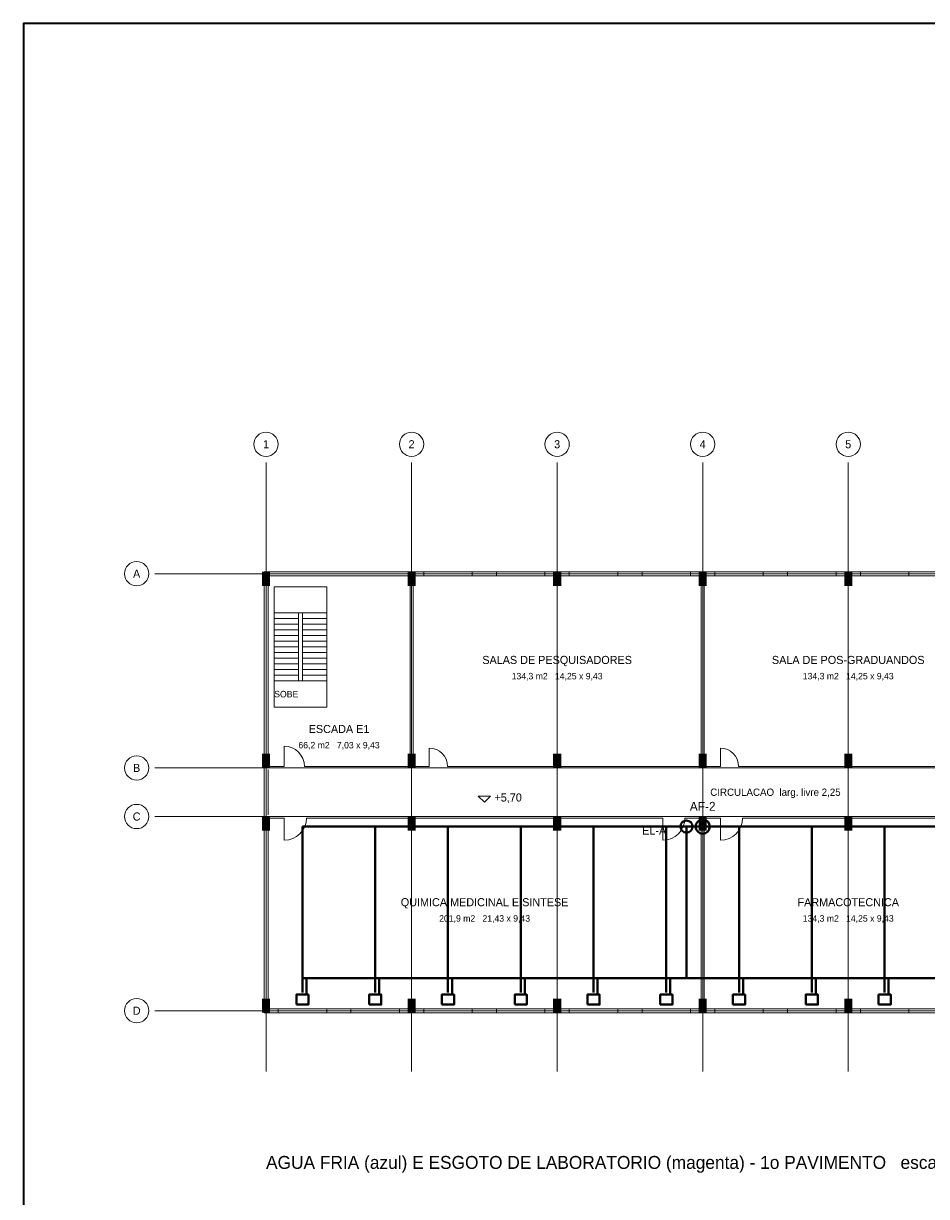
# Model space of a CAD drawing. Header units: metres. Extents: x -12 to 152, y -66 to 49.
# Tile 3 of 6: x -12 to 33, y -9 to 49. Entities that reach past the tile are written whole.
import ezdxf
from ezdxf.enums import TextEntityAlignment as Align

# ---------------------------------------------------------------- set-up
doc = ezdxf.new("R2010")
doc.units = ezdxf.units.M
for name, color, linetype, lineweight, true_color in [('BASE', 9, 'Continuous', 13, 0xa8a8a8), ('COTA', 8, 'Continuous', 13, 0x6a6a6a), ('EIXO', 8, 'Continuous', 13, 0x6a6a6a), ('HID_AF', 5, 'Continuous', 40, 0x1d4ed8), ('HID_EL', 6, 'Continuous', 40, 0xa21caf)]:
    doc.layers.add(name, color=color, linetype=linetype, lineweight=lineweight, true_color=true_color)
doc.layers.add('FOLHA', color=7, linetype='Continuous', lineweight=35)
doc.layers.add('NOTA', color=7, linetype='Continuous', lineweight=18)

msp = doc.modelspace()

# ---------------------------------------------------------------- hatches: boundary and pattern name
at = {"layer": 'BASE'}
for points in [[(-0.2, 21), (0.2, 21), (0.2, 21.7), (-0.2, 21.7)], [(7, 21), (7.4, 21), (7.4, 21.7), (7, 21.7)], [(14.2, 21), (14.6, 21), (14.6, 21.7), (14.2, 21.7)], [(21.4, 21), (21.8, 21), (21.8, 21.7), (21.4, 21.7)], [(28.6, 21), (29, 21), (29, 21.7), (28.6, 21.7)], [(-0.2, 12), (0.2, 12), (0.2, 12.7), (-0.2, 12.7)], [(7, 12), (7.4, 12), (7.4, 12.7), (7, 12.7)], [(14.2, 12), (14.6, 12), (14.6, 12.7), (14.2, 12.7)], [(21.4, 12), (21.8, 12), (21.8, 12.7), (21.4, 12.7)], [(28.6, 12), (29, 12), (29, 12.7), (28.6, 12.7)], [(-0.2, 8.9), (0.2, 8.9), (0.2, 9.6), (-0.2, 9.6)], [(7, 8.9), (7.4, 8.9), (7.4, 9.6), (7, 9.6)], [(14.2, 8.9), (14.6, 8.9), (14.6, 9.6), (14.2, 9.6)], [(21.4, 8.9), (21.8, 8.9), (21.8, 9.6), (21.4, 9.6)], [(28.6, 8.9), (29, 8.9), (29, 9.6), (28.6, 9.6)], [(-0.2, -0.1), (0.2, -0.1), (0.2, 0.6), (-0.2, 0.6)], [(7, -0.1), (7.4, -0.1), (7.4, 0.6), (7, 0.6)], [(14.2, -0.1), (14.6, -0.1), (14.6, 0.6), (14.2, 0.6)], [(21.4, -0.1), (21.8, -0.1), (21.8, 0.6), (21.4, 0.6)], [(28.6, -0.1), (29, -0.1), (29, 0.6), (28.6, 0.6)]]:
    msp.add_hatch(color=7, dxfattribs=at).paths.add_polyline_path(points)

# ---------------------------------------------------------------- linework, layer by layer
for p, q in [((0.1, 12.075), (0.1, 21.5)), ((0.1, 21.5), (7.125, 21.5)), ((0.9, 21.5), (1.9, 21.5)), ((7.125, 12.075), (7.125, 21.5)), ((7.275, 12.075), (7.275, 21.5)), ((7.275, 21.5), (21.525, 21.5)), ((7.8, 21.6), (10.2, 21.6)), ((11.4, 21.6), (13.8, 21.6)), ((15, 21.6), (17.4, 21.6)), ((18.6, 21.6), (21, 21.6)), ((21.525, 12.075), (21.525, 21.5)), ((21.675, 12.075), (21.675, 21.5)), ((21.675, 21.5), (35.925, 21.5)), ((22.2, 21.6), (24.6, 21.6)), ((25.8, 21.6), (28.2, 21.6)), ((29.4, 21.6), (31.8, 21.6)), ((0.4, 19.66), (1.6, 19.66)), ((0.4, 19.38), (1.6, 19.38)), ((1.8, 19.66), (3, 19.66)), ((1.8, 19.38), (3, 19.38)), ((0.4, 19.1), (1.6, 19.1)), ((0.4, 18.82), (1.6, 18.82)), ((1.8, 19.1), (3, 19.1)), ((1.8, 18.82), (3, 18.82)), ((0.4, 18.54), (1.6, 18.54)), ((0.4, 18.26), (1.6, 18.26)), ((0.4, 17.98), (1.6, 17.98)), ((1.8, 18.54), (3, 18.54)), ((1.8, 18.26), (3, 18.26)), ((1.8, 17.98), (3, 17.98)), ((0.4, 17.7), (1.6, 17.7)), ((0.4, 17.42), (1.6, 17.42)), ((1.8, 17.7), (3, 17.7)), ((1.8, 17.42), (3, 17.42)), ((0.4, 17.14), (1.6, 17.14)), ((0.4, 16.86), (1.6, 16.86)), ((1.8, 17.14), (3, 17.14)), ((1.8, 16.86), (3, 16.86)), ((0.4, 16.58), (1.6, 16.58)), ((0.4, 16.3), (1.6, 16.3)), ((1.8, 16.58), (3, 16.58)), ((1.8, 16.3), (3, 16.3)), ((0.9, 12.075), (0.9, 13.075)), ((8.075, 12.075), (8.075, 12.975)), ((22.475, 12.075), (22.475, 12.975)), ((0.1, 12.075), (0.9, 12.075)), ((0.1, 9.675), (0.1, 11.925)), ((1.9, 12.075), (7.125, 12.075)), ((7.275, 12.075), (8.075, 12.075)), ((8.975, 12.075), (21.525, 12.075)), ((21.675, 12.075), (22.475, 12.075)), ((23.375, 12.075), (35.925, 12.075)), ((0.1, 0.1), (0.1, 9.525)), ((0.1, 9.525), (0.9, 9.525)), ((0.9, 9.525), (0.9, 8.425)), ((2, 9.525), (19.625, 9.525)), ((19.625, 9.525), (19.625, 8.425)), ((20.725, 9.525), (21.525, 9.525)), ((21.525, 0.1), (21.525, 9.525)), ((21.675, 0.1), (21.675, 9.525)), ((21.675, 9.525), (22.475, 9.525)), ((22.475, 9.525), (22.475, 8.425)), ((23.575, 9.525), (35.925, 9.525)), ((0.1, 0.1), (21.525, 0.1)), ((0.6, 0), (3, 0)), ((4.2, 0), (6.6, 0)), ((7.8, 0), (10.2, 0)), ((11.4, 0), (13.8, 0)), ((15, 0), (17.4, 0)), ((18.6, 0), (21, 0)), ((21.675, 0.1), (35.925, 0.1)), ((22.2, 0), (24.6, 0)), ((25.8, 0), (28.2, 0)), ((29.4, 0), (31.8, 0))]:
    msp.add_line(p, q, dxfattribs=at)
for points in [[(-0.1, -0.1), (108.1, -0.1), (108.1, 21.7), (-0.1, 21.7)], [(7.8, 21.5), (10.2, 21.5), (10.2, 21.7), (7.8, 21.7)], [(11.4, 21.5), (13.8, 21.5), (13.8, 21.7), (11.4, 21.7)], [(15, 21.5), (17.4, 21.5), (17.4, 21.7), (15, 21.7)], [(18.6, 21.5), (21, 21.5), (21, 21.7), (18.6, 21.7)], [(22.2, 21.5), (24.6, 21.5), (24.6, 21.7), (22.2, 21.7)], [(25.8, 21.5), (28.2, 21.5), (28.2, 21.7), (25.8, 21.7)], [(29.4, 21.5), (31.8, 21.5), (31.8, 21.7), (29.4, 21.7)], [(0.4, 15), (3, 15), (3, 20.96), (0.4, 20.96)], [(1.6, 16.3), (1.8, 16.3), (1.8, 19.66), (1.6, 19.66)], [(0.6, -0.1), (3, -0.1), (3, 0.1), (0.6, 0.1)], [(4.2, -0.1), (6.6, -0.1), (6.6, 0.1), (4.2, 0.1)], [(7.8, -0.1), (10.2, -0.1), (10.2, 0.1), (7.8, 0.1)], [(11.4, -0.1), (13.8, -0.1), (13.8, 0.1), (11.4, 0.1)], [(15, -0.1), (17.4, -0.1), (17.4, 0.1), (15, 0.1)], [(18.6, -0.1), (21, -0.1), (21, 0.1), (18.6, 0.1)], [(22.2, -0.1), (24.6, -0.1), (24.6, 0.1), (22.2, 0.1)], [(25.8, -0.1), (28.2, -0.1), (28.2, 0.1), (25.8, 0.1)], [(29.4, -0.1), (31.8, -0.1), (31.8, 0.1), (29.4, 0.1)]]:
    msp.add_lwpolyline(points, close=True, dxfattribs=at)
for centre, radius, start, end in [((0.9, 12.075), 1, 0, 90), ((8.075, 12.075), 0.9, 0, 90), ((22.475, 12.075), 0.9, 0, 90), ((0.9, 9.525), 1.1, 270, 360), ((19.625, 9.525), 1.1, 270, 360), ((22.475, 9.525), 1.1, 270, 360)]:
    msp.add_arc(centre, radius, start, end, dxfattribs=at)
at = {"layer": 'COTA'}
msp.add_lwpolyline([(10.5, 10.6), (10.8, 10.3), (11.1, 10.6)], close=True, dxfattribs=at)
at = {"layer": 'EIXO'}
for p, q in [((0, -3), (0, 27.1)), ((7.2, -3), (7.2, 27.1)), ((14.4, -3), (14.4, 27.1)), ((21.6, -3), (21.6, 27.1)), ((28.8, -3), (28.8, 27.1)), ((-5.5, 21.6), (110.5, 21.6)), ((-5.5, 12), (110.5, 12)), ((-5.5, 9.6), (110.5, 9.6)), ((-5.5, 0), (110.5, 0))]:
    msp.add_line(p, q, dxfattribs=at)
for centre in [(0, 28), (7.2, 28), (14.4, 28), (21.6, 28), (28.8, 28), (-6.4, 21.6), (-6.4, 12), (-6.4, 9.6), (-6.4, 0)]:
    msp.add_circle(centre, 0.6, dxfattribs=at)
at = {"layer": 'FOLHA'}
msp.add_lwpolyline([(-12, -66), (152.2, -66), (152.2, 48.8), (-12, 48.8)], close=True, dxfattribs=at)
at = {"layer": 'HID_AF'}
for p, q in [((1.8, 9.1), (48.6, 9.1)), ((1.8, 9.1), (1.8, 0.9)), ((5.4, 9.1), (5.4, 0.9)), ((9, 9.1), (9, 0.9)), ((12.6, 9.1), (12.6, 0.9)), ((16.2, 9.1), (16.2, 0.9)), ((19.8, 9.1), (19.8, 0.9)), ((23.4, 9.1), (23.4, 0.9)), ((27, 9.1), (27, 0.9)), ((30.6, 9.1), (30.6, 0.9))]:
    msp.add_line(p, q, dxfattribs=at)
for points in [[(1.5, 0.3), (2.1, 0.3), (2.1, 0.8), (1.5, 0.8)], [(5.1, 0.3), (5.7, 0.3), (5.7, 0.8), (5.1, 0.8)], [(8.7, 0.3), (9.3, 0.3), (9.3, 0.8), (8.7, 0.8)], [(12.3, 0.3), (12.9, 0.3), (12.9, 0.8), (12.3, 0.8)], [(15.9, 0.3), (16.5, 0.3), (16.5, 0.8), (15.9, 0.8)], [(19.5, 0.3), (20.1, 0.3), (20.1, 0.8), (19.5, 0.8)], [(23.1, 0.3), (23.7, 0.3), (23.7, 0.8), (23.1, 0.8)], [(26.7, 0.3), (27.3, 0.3), (27.3, 0.8), (26.7, 0.8)], [(30.3, 0.3), (30.9, 0.3), (30.9, 0.8), (30.3, 0.8)]]:
    msp.add_lwpolyline(points, close=True, dxfattribs=at)
msp.add_circle((21.6, 9.1), 0.35, dxfattribs=at)
at = {"layer": 'HID_EL'}
for p, q in [((20.8, 1.6), (20.8, 9.1)), ((1.8, 1.6), (48.6, 1.6)), ((2, 0.8), (2, 1.6)), ((5.6, 0.8), (5.6, 1.6)), ((9.2, 0.8), (9.2, 1.6)), ((12.8, 0.8), (12.8, 1.6)), ((16.4, 0.8), (16.4, 1.6)), ((20, 0.8), (20, 1.6)), ((23.6, 0.8), (23.6, 1.6)), ((27.2, 0.8), (27.2, 1.6)), ((30.8, 0.8), (30.8, 1.6))]:
    msp.add_line(p, q, dxfattribs=at)
msp.add_circle((20.8, 9.1), 0.3, dxfattribs=at)

# ---------------------------------------------------------------- texts
at = {"layer": 'BASE'}
for s, height, p in [('SALAS DE PESQUISADORES', 0.4, (14.4, 17.338)), ('SALA DE POS-GRADUANDOS', 0.4, (28.8, 17.338)), ('134,3 m2   14,25 x 9,43', 0.32, (14.4, 16.538)), ('134,3 m2   14,25 x 9,43', 0.32, (28.8, 16.538)), ('SOBE', 0.32, (1, 15.65)), ('ESCADA E1', 0.4, (3.612, 13.925)), ('66,2 m2   7,03 x 9,43', 0.32, (3.612, 13.125)), ('CIRCULACAO  larg. livre 2,25', 0.36, (25.2, 10.8)), ('QUIMICA MEDICINAL E SINTESE', 0.4, (10.813, 5.362)), ('FARMACOTECNICA', 0.4, (28.8, 5.362)), ('201,9 m2   21,43 x 9,43', 0.32, (10.813, 4.562)), ('134,3 m2   14,25 x 9,43', 0.32, (28.8, 4.562))]:
    msp.add_text(s, height=height, dxfattribs=at).set_placement(p, align=Align.MIDDLE_CENTER)
at = {"layer": 'COTA'}
msp.add_text('+5,70', height=0.4, dxfattribs=at).set_placement((11.3, 10.54), align=Align.MIDDLE_LEFT)
at = {"layer": 'EIXO'}
for s, p in [('1', (0, 28)), ('2', (7.2, 28)), ('3', (14.4, 28)), ('4', (21.6, 28)), ('5', (28.8, 28)), ('A', (-6.4, 21.6)), ('B', (-6.4, 12)), ('C', (-6.4, 9.6)), ('D', (-6.4, 0))]:
    msp.add_text(s, height=0.4, dxfattribs=at).set_placement(p, align=Align.MIDDLE_CENTER)
at = {"layer": 'HID_AF'}
msp.add_text('AF-2', height=0.44, dxfattribs=at).set_placement((21.6, 10.1), align=Align.MIDDLE_CENTER)
at = {"layer": 'HID_EL'}
msp.add_text('EL-A', height=0.4, dxfattribs=at).set_placement((19.2, 8.9), align=Align.MIDDLE_CENTER)
at = {"layer": 'NOTA'}
msp.add_text('AGUA FRIA (azul) E ESGOTO DE LABORATORIO (magenta) - 1o PAVIMENTO   escala 1:200', height=0.64, dxfattribs=at).set_placement((0, -7.5), align=Align.MIDDLE_LEFT)

doc.saveas('drawing.dxf')
